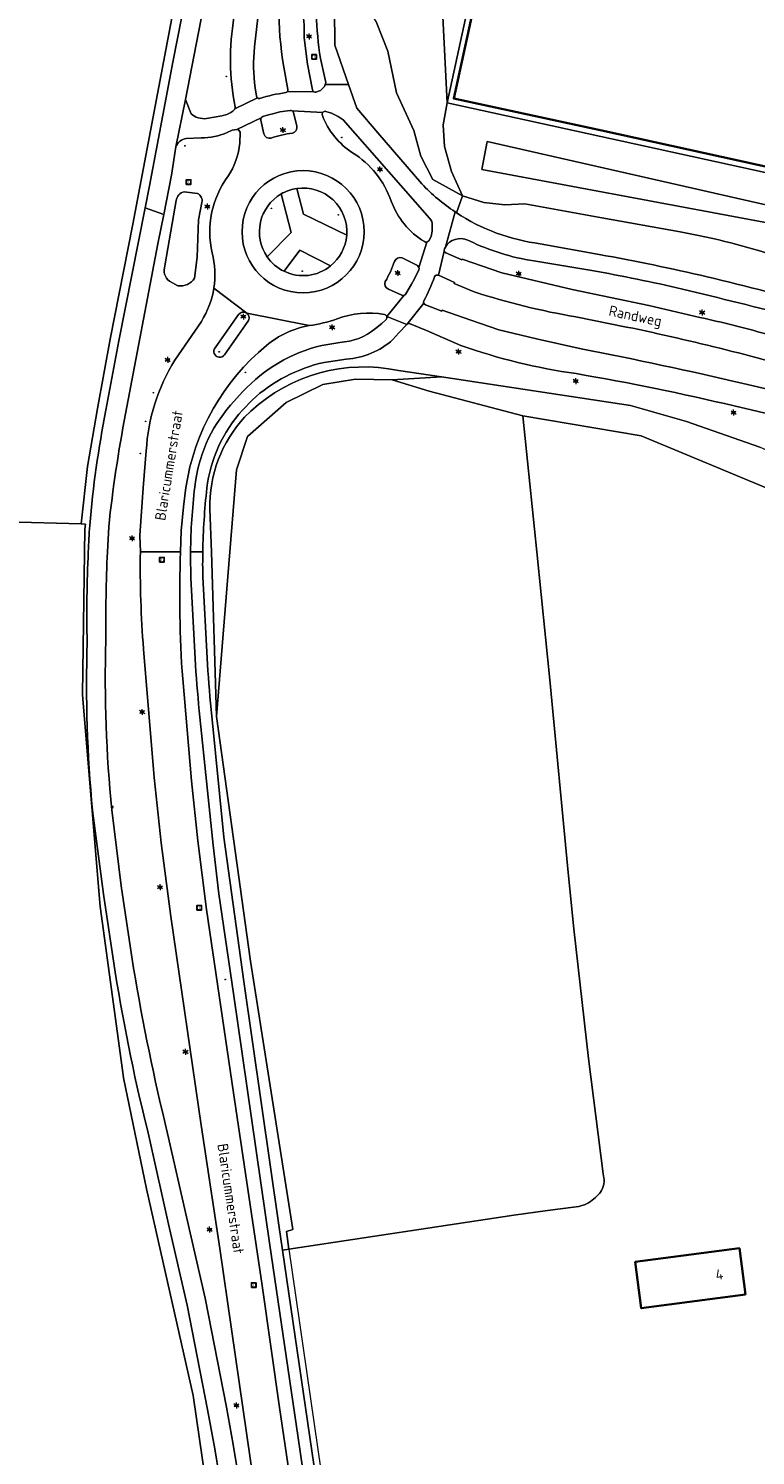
# Model space of a CAD drawing. Header units: metres. Extents: x 140853 to 145288, y 474558 to 480269.
# Tile 164 of 256: x 144864 to 144988, y 477595 to 477840. Entities that reach past the tile are written whole.
import ezdxf
from ezdxf.enums import TextEntityAlignment as Align
from ezdxf.lldxf.tags import DXFTag

# ---------------------------------------------------------------- set-up
doc = ezdxf.new("R2010")
doc.units = ezdxf.units.M
doc.header["$MEASUREMENT"] = 0
for name, color, linetype, lineweight in [('B-WE-GR-BEPLANTING_CULTUUR_BOSPLANTSOEN-G', 90, 'GR-PLANTSOEN', 18), ('B-WE-GR-BEPLANTING_CULTUUR_HEESTERS-G', 90, 'Continuous', 18), ('B-WE-GR-BOS_LOOF-G', 40, 'Continuous', 13), ('B-WE-GR-BOUWLAND-G', 80, 'Continuous', 13), ('B-WE-GR-GRAS_KRUIDENRIJK-G', 80, 'Continuous', 18), ('B-WE-IE-TERREINAFSCHEIDING_KUNSTMATIG_HEKWERK-G', 20, 'IE-TERREINAFSCHEIDING-KUNSTMATIG', 18), ('B-WE-KL-DATA_CAI-S', 90, 'KL-CAI-N', 18), ('B-WE-KL-ET_LS_OV_LICHTMAST-S', 190, 'Continuous', 18), ('B-WE-OG-BEBOUWING-G', 7, 'Continuous', 35), ('B-WE-OG-BEBOUWING_HUISNUMMER-T18', 10, 'Continuous', 18), ('B-WE-OG-BEBOUWING_STRAATNAAM-T18', 10, 'Continuous', 18), ('B-WE-OG-TERREIN_ERF-G', 7, 'Continuous', 18), ('B-WE-OG-WATER_GREPPEL-G', 160, 'Continuous', 18), ('B-WE-RI-GWA_RIOOLPUT-S', 30, 'Continuous', 18), ('B-WE-VH-VERHARDING_ASFALT-G', 252, 'Continuous', 18), ('B-WE-VH-VERHARDING_BETONSTRAATSTEEN-G', 252, 'Continuous', 18), ('B-WE-VH-VERHARDING_HALFVERHARDING_GRAVEL-G', 252, 'Continuous', 18), ('X-XX-XX-ALGEMEEN-S', 7, 'Continuous', 18)]:
    doc.layers.add(name, color=color, linetype=linetype, lineweight=lineweight)
doc.styles.add('NLCS-ISO', font='txt')
doc.styles.get("Standard").update_dxf_attribs({"font": 'arial.ttf'})
doc.linetypes.add('GR-PLANTSOEN', pattern='A,0,[179,NLCS.shx,S=2,R=0,X=0,Y=0],-4', length=4)
doc.linetypes.add('IE-TERREINAFSCHEIDING-KUNSTMATIG', pattern='A,4,[82,NLCS.shx,S=0.75,R=90,X=0,Y=0],4,-2', length=10)
tags = doc.linetypes.add('KL-CAI-N', pattern='A,4,-1,[101,NLCS.shx,S=0.5,R=0,X=0,Y=0],-1,4,-1,["C",Standard,S=1,R=0,X=-0.25,Y=-0.5],-1.5', length=12.5).pattern_tags.tags
tags[18] = DXFTag(74, 10)

# ---------------------------------------------------------------- blocks, each defined once
blk = doc.blocks.new('SIE-WEG_AFVALBAK_TYPE_01')
for radius in [0.25, 0.156]:
    blk.add_circle((0, 0), radius)
blk = doc.blocks.new('SKL-DATA_TERREINKAST-SO')
for q in [(-0.2, 0.2), (0.2, 0.2)]:
    blk.add_line((0, -0.2), q)
at = {"flags": 128}
blk.add_lwpolyline([(0.6, 0.4), (-0.6, 0.4), (-0.6, -0.4), (0.6, -0.4)], close=True, dxfattribs=at)
at = {"style": 'NLCS-ISO'}
blk.add_attdef('TYPE', text='', height=0.35, dxfattribs=at).set_placement((0, 0.7), align=Align.MIDDLE_CENTER)
blk = doc.blocks.new('B-SIE-WEG_LICHTMAST-SO')
at = {"ltscale": 0.1}
for p, q in [((-1.1, 0.6), (-2.2, 1.3)), ((0, 1.3), (0, 2.5)), ((1.1, 0.6), (2.2, 1.3)), ((-1.1, -0.6), (-2.2, -1.3)), ((0, -1.3), (0, -2.5)), ((1.1, -0.6), (2.2, -1.3))]:
    blk.add_line(p, q, dxfattribs=at)
at = {"flags": 128}
for points in [[(-1.2, 0.5), (1.2, 0.5)], [(-1.2, -0.5), (1.2, -0.5)]]:
    blk.add_lwpolyline(points, dxfattribs=at)
at = {"ltscale": 0.1}
blk.add_circle((0, 0), 1.27, dxfattribs=at)
at = {"style": 'NLCS-ISO'}
blk.add_attdef('TYPE', text='', height=1.8, dxfattribs=at).set_placement((0, 2.5), align=Align.BOTTOM_CENTER)
blk = doc.blocks.new('SRI-PUT_INSPECTIE-SO')
at = {"lineweight": -3, "flags": 128}
blk.add_lwpolyline([(-2, -2), (2, -2), (2, 2), (-2, 2)], close=True, dxfattribs=at)
at = {"lineweight": -3, "ltscale": 1.5}
blk.add_circle((0, 0), 2, dxfattribs=at)
at = {"ltscale": 0.1, "style": 'NLCS-ISO'}
blk.add_text('I', height=2.5, dxfattribs=at).set_placement((0, 0), align=Align.MIDDLE_CENTER)

msp = doc.modelspace()

# ---------------------------------------------------------------- linework, layer by layer
at = {"layer": 'B-WE-GR-BEPLANTING_CULTUUR_BOSPLANTSOEN-G', "ltscale": 0.2, "flags": 128}
msp.add_lwpolyline([(144937.978, 477810.892), (144936.089, 477815.087), (144934.929, 477819.323), (144934.676, 477823.038), (144935.362, 477826.806), (144932.205, 477890.416), (144926.866, 477903.678), (144920.575, 477844.515), (144923.299, 477840.524), (144925.227, 477835.672), (144926.675, 477828.49), (144929.658, 477822.096), (144930.872, 477817.676), (144932.937, 477813.667), (144937.978, 477810.892)], close=True, dxfattribs=at)
for points in [[(145093.865, 477755.849, 0.1630086), (145104.539, 477756.443), (145104.539, 477756.443), (145105.782, 477756.85), (145105.782, 477756.85, -0.117091), (145115.604, 477758.914), (145115.604, 477758.914), (145116.743, 477758.923), (145116.743, 477758.923, 0.291009), (145117.139, 477759.176), (145117.139, 477759.176), (145118.573, 477762.387), (145115.897, 477764.003), (145137.421, 477811.363), (145142.406, 477826.706), (145140.852, 477827.554), (145151.826, 477851.289), (145158.721, 477867.988), (145138.595, 477852.955), (145135.319, 477837.719), (145135.319, 477837.719, -0.2530915), (145139.194, 477835.39), (145139.194, 477835.39, -0.20874), (145139.713, 477831.581), (145139.713, 477831.581), (145137.35, 477823.597), (145136.293, 477820.393), (145135.034, 477816.934), (145125.81, 477793.635), (145124.348, 477790.074), (145122.532, 477786.055), (145118.142, 477776.59), (145113.223, 477765.661), (145113.223, 477765.661, -0.1151478), (145107.604, 477758.948), (145107.604, 477758.948, -0.1721479), (145097.084, 477757.937), (145097.084, 477757.937), (145089.758, 477761.197), (145081.891, 477764.234), (145074.435, 477767.609), (145061.298, 477772.913), (145049.052, 477778.205), (145039.14, 477782.203), (145030.795, 477785.933), (145021.669, 477789.07), (145015.069, 477791.274), (145015.069, 477791.274, 0.0393444), (145000, 477797.813), (145000, 477797.813, 0.0099927), (144996.175, 477799.045), (144996.175, 477799.045, 0.0344405), (144979.794, 477803.819), (144979.794, 477803.819, 0.0095091), (144975.263, 477804.72), (144975.263, 477804.72), (144961.882, 477807.123), (144948.665, 477809.517), (144945.251, 477809.365), (144941.636, 477809.732), (144937.978, 477810.892), (144936.945, 477808.013), (144936.945, 477808.013, 0.1142016), (144951.306, 477802.699), (144951.306, 477802.699), (144961.39, 477800.87), (144961.39, 477800.87, -0.013669), (144979.907, 477797.031), (144979.907, 477797.031, -0.0107625), (145000, 477791.825), (145000, 477791.825, -0.0157596), (145020.061, 477785.447), (145020.061, 477785.447, -0.0211359), (145039.453, 477778.333), (145039.453, 477778.333), (145048.954, 477774.518), (145076.243, 477762.97), (145091.048, 477756.789), (145093.865, 477755.849)], [(144935.362, 477826.806), (144934.676, 477823.038), (144934.929, 477819.323), (144936.089, 477815.087), (144937.978, 477810.892), (144941.636, 477809.732), (144945.251, 477809.365), (144948.665, 477809.517), (144961.882, 477807.123), (144975.263, 477804.72), (144975.263, 477804.72, -0.0095091), (144979.794, 477803.819), (144979.794, 477803.819, -0.0344405), (144996.175, 477799.045), (144996.175, 477799.045, -0.0099927), (145000, 477797.813), (145000, 477797.813, -0.0393444), (145015.069, 477791.274), (145015.069, 477791.274), (145021.669, 477789.07), (145030.795, 477785.933), (145039.14, 477782.203), (145049.052, 477778.205), (145061.298, 477772.913), (145074.435, 477767.609), (145081.891, 477764.234), (145089.758, 477761.197), (145097.084, 477757.937), (145097.084, 477757.937, 0.1721479), (145107.604, 477758.948), (145107.604, 477758.948, 0.1151478), (145113.223, 477765.661), (145113.223, 477765.661), (145118.142, 477776.59), (145122.532, 477786.055), (145124.348, 477790.074), (145125.81, 477793.635), (145135.034, 477816.934), (145136.293, 477820.393), (145137.35, 477823.597), (145139.713, 477831.581), (145139.713, 477831.581, 0.20874), (145139.194, 477835.39), (145139.194, 477835.39, 0.2530915), (145135.319, 477837.719), (145135.319, 477837.719, 0.0722979), (145132.485, 477837.348), (145132.485, 477837.348, 0.1202891), (145129.191, 477835.356), (145129.191, 477835.356, 0.0580976), (145128.229, 477834.184), (145128.229, 477834.184, 0.0707512), (145127.523, 477832.607), (145127.523, 477832.607), (145124.959, 477823.962), (145124.228, 477822.044), (145102.22, 477769.375), (145000, 477812.409), (144998.908, 477812.868), (144997.61, 477813.153), (144935.362, 477826.806)], [(145000, 477807.091), (144942.232, 477820.201), (144941.285, 477815.376), (145000, 477804.439), (145002.895, 477803.279), (145090.697, 477767.404), (145098.551, 477764.212), (145103.683, 477761.884), (145108.223, 477764.52), (145120.078, 477794.566), (145133.226, 477827.394), (145133.226, 477827.394, 0.3386103), (145132.562, 477828.611), (145132.562, 477828.611, 0.3482307), (145131.192, 477828.25), (145131.192, 477828.25), (145118.217, 477795.3), (145104.058, 477764.368), (145052.663, 477784.752), (145049.155, 477786.213), (145000, 477807.091)], [(144996.099, 477758.403), (145000, 477756.78), (145016.301, 477750), (145077.094, 477724.807), (145092.791, 477718.298), (145092.791, 477718.298, 0.708616), (145093.297, 477730.598), (145093.297, 477730.598), (145082.095, 477737.129), (145060.425, 477746.374), (145051.802, 477750), (145039.5, 477755.173), (145018.529, 477762.32), (145004.348, 477765.293), (145004.348, 477765.293, -0.5384839), (145001.519, 477762.692), (145001.519, 477762.692), (145000, 477763.195), (144992.84, 477765.564), (144990.404, 477767.224), (144988.916, 477767.928), (144976.362, 477772.27), (144966.748, 477775.026), (144934.402, 477779.912), (144925.969, 477779.431), (144932.32, 477777.485), (144948.326, 477773.26), (144968.578, 477769.849), (144991.387, 477760.363), (144996.099, 477758.403)]]:
    msp.add_lwpolyline(points, format="xyb", close=True, dxfattribs=at)
msp.add_lwpolyline([(145000, 477804.439), (144941.285, 477815.376), (144942.232, 477820.201), (145000, 477807.091), (145049.155, 477786.213), (145052.663, 477784.752), (145104.058, 477764.368), (145118.217, 477795.3), (145131.192, 477828.25)], dxfattribs=at)
at = {"layer": 'B-WE-GR-BEPLANTING_CULTUUR_HEESTERS-G', "ltscale": 0.2, "flags": 128}
msp.add_lwpolyline([(144926.866, 477903.678), (144932.205, 477890.416), (144935.362, 477826.806), (144941.839, 477856.528), (144949.451, 477890.85), (144949.639, 477891.583), (144947.942, 477893.5), (144947.075, 477893.65), (144941.484, 477900.24), (144936.872, 477909.371), (144935.906, 477909.203), (144932.087, 477908.557), (144930.855, 477908.346), (144930.268, 477911.776), (144927.846, 477912.889), (144926.866, 477903.678)], close=True, dxfattribs=at)
at = {"layer": 'B-WE-GR-BOS_LOOF-G', "ltscale": 0.2, "flags": 128}
for points in [[(144873.987, 477916.298), (144873.18, 477916.409), (144868.811, 477908.827), (144850.813, 477876.141), (144823.264, 477827.885), (144823.264, 477827.885, 0.0940569), (144808.838, 477793.586), (144808.838, 477793.586, -0.0206138), (144796.284, 477756.811), (144796.284, 477756.811), (144872.697, 477754.763), (144873.798, 477764.62), (144875.489, 477774.528), (144877.684, 477786.363), (144881.567, 477806.043), (144893.283, 477867.882), (144851.829, 477875.892), (144873.987, 477916.298)], [(144898.179, 477750), (144895.908, 477721.835), (144901.69, 477679.958), (144908.927, 477634.046), (144907.888, 477633.696), (144908.242, 477630.708), (144946.793, 477636.534), (144952.575, 477637.342), (144956.987, 477637.885), (144956.987, 477637.885, 0.0811569), (144958.862, 477638.307), (144958.862, 477638.307, 0.0653897), (144960.227, 477639.08), (144960.227, 477639.08), (144960.782, 477639.541), (144961.437, 477640.207), (144961.437, 477640.207, 0.0849413), (144962.038, 477641.278), (144962.038, 477641.278, 0.0904731), (144962.231, 477642.55), (144962.231, 477642.55), (144962.071, 477643.565), (144959.583, 477663.306), (144957.076, 477685.485), (144956.088, 477695.129), (144952.939, 477728.072), (144950.7, 477750), (144948.326, 477773.26), (144932.32, 477777.485), (144925.969, 477779.431), (144919.675, 477779.534), (144914.061, 477778.613), (144907.8, 477775.57), (144901.179, 477769.715), (144899.308, 477764), (144898.179, 477750)]]:
    msp.add_lwpolyline(points, format="xyb", close=True, dxfattribs=at)
msp.add_lwpolyline([(144893.283, 477867.882), (144881.567, 477806.043), (144877.684, 477786.363), (144875.489, 477774.528), (144873.798, 477764.62), (144872.697, 477754.763), (144873.426, 477754.743), (144873.328, 477753.881), (144872.931, 477725.57), (144873.052, 477724.13), (144875.973, 477689.322), (144879.942, 477660.086), (144879.956, 477660.021), (144883.911, 477641.036), (144891.86, 477605.641), (144896.696, 477572.673), (144676.679, 477577.338)], dxfattribs=at)
msp.add_lwpolyline([(144897.093, 477587.406), (144895.575, 477596.551), (144894.326, 477603.294), (144890.859, 477621.097), (144887.677, 477634.991), (144884.427, 477649.571), (144884.427, 477649.571, -0.0225559), (144878.55, 477678.082), (144878.55, 477678.082), (144876.513, 477691.428), (144874.662, 477705.732), (144874.662, 477705.732, -0.0307302), (144873.734, 477734.499), (144873.734, 477734.499, -0.0162568), (144873.932, 477750), (144873.932, 477750, -0.0046687), (144874.177, 477754.508), (144874.177, 477754.508, -0.0289922), (144876.961, 477774.234), (144876.961, 477774.234), (144879.156, 477786.074), (144883.652, 477808.848), (144884.392, 477812.594), (144888.402, 477833.764), (144893.026, 477857.263)], format="xyb", dxfattribs=at)
at = {"layer": 'B-WE-GR-BOUWLAND-G', "ltscale": 0.2, "flags": 128}
msp.add_lwpolyline([(144676.679, 477577.338), (144896.696, 477572.673), (144891.86, 477605.641), (144891.86, 477605.641), (144883.911, 477641.036), (144879.956, 477660.021), (144879.942, 477660.086), (144875.973, 477689.322), (144873.052, 477724.13), (144872.931, 477725.57), (144873.328, 477753.881), (144873.426, 477754.743), (144872.697, 477754.763), (144796.284, 477756.811)], dxfattribs=at)
at = {"layer": 'B-WE-GR-GRAS_KRUIDENRIJK-G', "ltscale": 0.2, "flags": 128}
for points in [[(144903.635, 477871.758), (144901.3, 477874.255), (144900.389, 477875.115), (144899.938, 477875.267), (144894.709, 477848.589), (144890.582, 477827.355), (144891.518, 477824.94), (144891.518, 477824.94, 0.2078313), (144894.173, 477824.114), (144894.173, 477824.114), (144896.779, 477824.601), (144897.631, 477824.817), (144897.631, 477824.817, 0.1298753), (144898.958, 477825.683), (144898.958, 477825.683), (144899.022, 477825.778), (144899.022, 477825.778, 0.1739153), (144899.064, 477826.112), (144899.064, 477826.112, -0.0913066), (144898.875, 477841.456), (144898.875, 477841.456), (144900.618, 477852.361), (144901.714, 477859.671), (144903.635, 477871.758)], [(144908.12, 477829.111), (144907.872, 477830.36), (144907.872, 477830.36, -0.0864647), (144907.127, 477851.166), (144907.127, 477851.166), (144907.401, 477853.07), (144905.091, 477853.487), (144903.406, 477844.299), (144902.942, 477841.344), (144902.383, 477836.373), (144902.383, 477836.373, 0.062927), (144902.511, 477829.349), (144902.511, 477829.349), (144902.717, 477827.976), (144902.717, 477827.976, 0.201273), (144902.914, 477827.652), (144902.914, 477827.652, 0.2029226), (144903.284, 477827.565), (144903.284, 477827.565, -0.0401961), (144907.733, 477828.554), (144907.733, 477828.554, 0.1953087), (144908.04, 477828.754), (144908.04, 477828.754, 0.1956689), (144908.12, 477829.111)], [(144932.22, 477803.218), (144932.628, 477803.915), (144932.793, 477804.863), (144932.799, 477805.841), (144932.799, 477805.841, 0.2319876), (144932.37, 477807.053), (144932.37, 477807.053), (144925.386, 477814.975), (144917.592, 477823.899), (144916.702, 477824.482), (144915.543, 477825.031), (144914.603, 477825.342), (144914.603, 477825.342, 0.2792108), (144914.09, 477825.169), (144914.09, 477825.169, 0.2759359), (144914.001, 477824.636), (144914.001, 477824.636, 0.1571459), (144919.189, 477818.256), (144919.189, 477818.256, -0.1706009), (144925.788, 477809.996), (144925.788, 477809.996, 0.1696821), (144931.477, 477803.068), (144931.477, 477803.068, 0.2057137), (144931.881, 477802.983), (144931.881, 477802.983, 0.2051543), (144932.22, 477803.218)], [(144909.638, 477812.162), (144910.781, 477807.774), (144918.177, 477804.142), (144918.177, 477804.142, 0.4814925), (144909.638, 477812.162)], [(144904.54, 477800.478), (144908.637, 477804.639), (144906.928, 477811.217), (144906.928, 477811.217, 0.43448), (144904.54, 477800.478)], [(144915.408, 477798.905), (144910.175, 477801.609), (144907.463, 477797.984), (144907.463, 477797.984, 0.2891514), (144915.408, 477798.905)], [(144894.764, 477757.32), (144895, 477750), (144895.908, 477721.835), (144898.179, 477750), (144899.308, 477764), (144901.179, 477769.715), (144907.8, 477775.57), (144914.061, 477778.613), (144919.675, 477779.534), (144925.969, 477779.431), (144934.402, 477779.912), (144927.018, 477781.027), (144927.018, 477781.027, 0.2417783), (144901.756, 477774.059), (144901.756, 477774.059), (144900.692, 477773.023), (144900.692, 477773.023, 0.1953937), (144894.764, 477757.32)]]:
    msp.add_lwpolyline(points, format="xyb", close=True, dxfattribs=at)
for points in [[(144910.705, 477842.387, -0.0236069), (144910.914, 477837.941), (144910.914, 477837.941), (144911.455, 477833.426), (144912.306, 477829.028), (144912.306, 477829.028, 0.2054049), (144912.526, 477828.704), (144912.526, 477828.704, 0.2042961), (144912.912, 477828.641), (144912.912, 477828.641), (144913.667, 477828.916), (144914.374, 477829.614), (144914.483, 477829.956), (144914.593, 477830.299), (144913.682, 477834.411), (144913.682, 477834.411, -0.0669458), (144913.303, 477849.513)], [(144916.053, 477849.162), (144916.158, 477836.661), (144918.505, 477829.956), (144919.934, 477825.876), (144923.504, 477821.648), (144931.028, 477812.95), (144931.028, 477812.95, 0.0551552), (144936.732, 477808.155), (144936.732, 477808.155), (144936.945, 477808.013), (144937.978, 477810.892), (144932.937, 477813.667), (144930.872, 477817.676), (144929.658, 477822.096), (144926.675, 477828.49), (144925.227, 477835.672), (144923.299, 477840.524)], [(144904.118, 477578.002), (144900.466, 477603.229), (144896.447, 477630.787), (144893.247, 477651.899), (144888.035, 477687.617), (144886.411, 477700.231), (144885.193, 477711.416), (144883.376, 477733.364), (144883.376, 477733.364, -0.0227816), (144882.843, 477750), (144882.843, 477750), (144882.774, 477752.811), (144883.333, 477760.943), (144883.858, 477767.256), (144883.858, 477767.256, -0.128358), (144888.763, 477782.797), (144888.763, 477782.797), (144893.29, 477789.41), (144893.29, 477789.41, 0.1025932), (144895.429, 477795.091), (144895.429, 477795.091, 0.1025929), (144895.131, 477801.154), (144895.131, 477801.154, -0.218763), (144897.809, 477814.181), (144897.809, 477814.181, 0.1333775), (144899.85, 477819.931), (144899.85, 477819.931), (144899.906, 477821.807), (144899.906, 477821.807, 0.3453965), (144899.359, 477822.256), (144899.359, 477822.256), (144898.565, 477822.127), (144897.718, 477821.741), (144897.718, 477821.741, -0.1007845), (144893.263, 477820.818), (144893.263, 477820.818), (144890.713, 477820.709), (144890.713, 477820.709, 0.2781452), (144888.931, 477819.255), (144888.931, 477819.255), (144888.149, 477814.445), (144886.849, 477807.682), (144886.429, 477805.497), (144885.834, 477802.7), (144880.313, 477773.613), (144880.313, 477773.613, 0.0213447), (144877.428, 477754.268), (144877.428, 477754.268), (144877.206, 477750), (144877.206, 477750, 0.013558), (144876.941, 477734.733), (144876.941, 477734.733, 0.0321794), (144877.951, 477705.832), (144877.951, 477705.832), (144879.579, 477692.845), (144881.69, 477678.745), (144881.69, 477678.745, 0.0194247), (144887.515, 477650.473), (144887.515, 477650.473), (144890.756, 477636.212), (144893.952, 477622.307), (144897.593, 477603.659), (144898.748, 477597.284), (144900.282, 477588.015)], [(144888.967, 477810.071, -0.3187154), (144890.37, 477811.586)], [(144892.628, 477811.293, -0.3544692), (144893.383, 477809.762)], [(144994.919, 477790.16, 0.0041016), (144975.637, 477794.951), (144975.637, 477794.951, 0.012836), (144960.145, 477798.122), (144960.145, 477798.122), (144950.913, 477799.64), (144950.913, 477799.64, -0.0710461), (144939.808, 477802.893), (144939.808, 477802.893), (144938.907, 477803.32), (144938.907, 477803.32, 0.3784325), (144935.062, 477802.113), (144935.062, 477802.113), (144934.903, 477801.814), (144934.903, 477801.814, 0.1973093), (144934.877, 477801.439), (144934.877, 477801.439, 0.1954153), (144935.122, 477801.157), (144935.122, 477801.157), (144937.903, 477799.936), (144937.963, 477800.079), (144944.719, 477797.738), (144956.796, 477794.877), (144969.904, 477792.131), (144978.654, 477790.095), (144978.654, 477790.095, -0.0167095), (144993.065, 477786.398)], [(144887.807, 477796.281, -0.3252868), (144887.057, 477798.931)], [(144892.13, 477796.82, -0.295726), (144889.278, 477795.511)], [(145000, 477779.949, 0.0205568), (144966.093, 477788.458), (144966.093, 477788.458), (144957.424, 477790.183), (144957.424, 477790.183, -0.0357566), (144939.97, 477794.479), (144939.97, 477794.479), (144936.56, 477795.92), (144936.622, 477796.092), (144933.876, 477797.317), (144933.876, 477797.317, 0.3996979), (144933.22, 477797.043), (144933.22, 477797.043, -0.0340255), (144931.392, 477792.918), (144931.392, 477792.918, 0.2052832), (144931.384, 477792.538), (144931.384, 477792.538, 0.2044737), (144931.654, 477792.27), (144931.654, 477792.27), (144934.481, 477791.16), (144934.53, 477791.355), (144939.4, 477789.601), (144944.202, 477787.994), (144950.68, 477786.444), (144958.297, 477784.709), (144958.297, 477784.709, -0.0113945), (144986.037, 477778.775), (144986.037, 477778.775), (145000, 477775.519)], [(144912.652, 477579.246), (144909.808, 477598.827), (144905.025, 477631.382), (144898.809, 477674.447), (144896.273, 477691.514), (144895.282, 477699.817), (144892.908, 477722.809), (144892.908, 477722.809, -0.0044893), (144892.2, 477731.716), (144892.2, 477731.716), (144891.496, 477745.554), (144891.496, 477745.554, -0.0067462), (144891.432, 477750), (144891.432, 477750, -0.0261815), (144892.155, 477761.036), (144892.155, 477761.036, -0.1546202), (144898.285, 477775.081), (144898.285, 477775.081), (144900.372, 477777.422), (144900.372, 477777.422, -0.1438614), (144913.894, 477785.315), (144913.894, 477785.315), (144916.974, 477785.821), (144916.974, 477785.821, 0.157753), (144923.096, 477788.183), (144923.096, 477788.183), (144924.181, 477789.045), (144924.915, 477789.716), (144924.915, 477789.716, 0.2882067), (144925.045, 477790.243), (144925.045, 477790.243, 0.2880066), (144924.629, 477790.591), (144924.629, 477790.591, 0.1377721), (144916.514, 477789.845), (144916.514, 477789.845, -0.0530039), (144911.737, 477788.71), (144911.737, 477788.71, 0.1283385), (144904.437, 477785.295), (144904.437, 477785.295, 0.1853718), (144890.635, 477761.021), (144890.635, 477761.021), (144890.223, 477757.709), (144889.829, 477753.571), (144889.719, 477750), (144889.719, 477750, 0.0272083), (144890.091, 477728.242), (144890.091, 477728.242), (144891.613, 477710.795), (144892.707, 477700.548), (144894.183, 477688.814), (144898.781, 477657.417), (144903.701, 477624.46), (144906.686, 477603.635), (144910.301, 477578.903)], [(145000, 477771.3), (144984.51, 477774.95), (144984.51, 477774.95, 0.0164872), (144957.448, 477780.478), (144957.448, 477780.478, -0.0489114), (144937.716, 477785.293), (144937.716, 477785.293), (144931.815, 477787.876), (144929.047, 477789.025), (144929.047, 477789.025, 0.3215352), (144928.472, 477788.902), (144928.472, 477788.902), (144927.077, 477787.478), (144926.081, 477786.3), (144926.081, 477786.3, -0.1664815), (144918.097, 477782.963), (144918.097, 477782.963), (144914.335, 477782.409), (144914.335, 477782.409, 0.1314092), (144901.984, 477775.964), (144901.984, 477775.964), (144900.313, 477774.235), (144900.313, 477774.235, 0.154491), (144894.236, 477760.871), (144894.236, 477760.871, 0.0245601), (144893.539, 477750), (144893.539, 477750, 0.0132283), (144893.542, 477745.691), (144893.542, 477745.691), (144894.26, 477731.816), (144894.26, 477731.816, 0.0076201), (144894.953, 477723.016), (144894.953, 477723.016), (144897.154, 477701.157), (144900.58, 477676.474), (144906.567, 477634.805), (144907.19, 477630.549), (144908.242, 477630.708), (144907.888, 477633.696), (144908.927, 477634.046), (144901.69, 477679.958), (144895.908, 477721.835), (144895, 477750), (144894.764, 477757.32), (144894.764, 477757.32, -0.1953937), (144900.692, 477773.023), (144900.692, 477773.023), (144901.756, 477774.059), (144901.756, 477774.059, -0.2417783), (144927.018, 477781.027), (144927.018, 477781.027), (144934.402, 477779.912), (144966.748, 477775.026), (144976.362, 477772.27), (144988.916, 477767.928)]]:
    msp.add_lwpolyline(points, format="xyb", dxfattribs=at)
for points in [[(144890.37, 477811.586), (144892.628, 477811.293)], [(144887.057, 477798.931), (144888.085, 477804.841), (144888.967, 477810.071)], [(144893.383, 477809.762), (144892.775, 477806.773), (144892.597, 477800.413), (144892.13, 477796.82)], [(144889.278, 477795.511), (144887.807, 477796.281)]]:
    msp.add_lwpolyline(points, dxfattribs=at)
at = {"layer": 'B-WE-IE-TERREINAFSCHEIDING_KUNSTMATIG_HEKWERK-G', "ltscale": 0.2, "flags": 128}
for points in [[(144935.362, 477826.806), (144941.839, 477856.528), (144949.451, 477890.85)], [(144997.61, 477813.153), (144935.362, 477826.806)], [(144968.578, 477769.849), (144948.326, 477773.26)], [(144968.578, 477769.849), (144991.387, 477760.363)], [(144908.927, 477634.046), (144907.888, 477633.696), (144908.242, 477630.708)], [(144908.242, 477630.708), (144918.063, 477562.963), (144927.295, 477500)]]:
    msp.add_lwpolyline(points, dxfattribs=at)
at = {"layer": 'B-WE-OG-BEBOUWING-G', "ltscale": 0.2, "flags": 128}
msp.add_lwpolyline([(144942.741, 477856.107), (144936.504, 477827.53), (144961.874, 477822.07), (145011.88, 477811.079), (145011.454, 477809.129), (145024.398, 477806.302), (145023.839, 477803.743), (145036.345, 477801.012), (145035.948, 477799.194), (145048.453, 477796.463), (145047.772, 477793.347), (145060.776, 477790.507), (145062.862, 477800.058), (145071.791, 477840.944)], dxfattribs=at)
msp.add_lwpolyline([(144986.449, 477622.94), (144985.424, 477630.864), (144967.563, 477628.529), (144968.604, 477620.597), (144986.449, 477622.94)], close=True, dxfattribs=at)
at = {"layer": 'B-WE-OG-TERREIN_ERF-G', "ltscale": 0.2, "flags": 128}
for points in [[(145124.228, 477822.044), (145086.345, 477874.25), (145042.348, 477889.648), (145000, 477888.369), (144967.797, 477887.827), (144967.656, 477887.825), (144966.137, 477888.074), (144960.196, 477889.048), (144954.369, 477890.019), (144949.451, 477890.85), (144941.839, 477856.528), (144935.362, 477826.806), (144997.61, 477813.153), (144998.908, 477812.868), (145000, 477812.409), (145102.22, 477769.375), (145124.228, 477822.044)], [(144986.449, 477622.94), (144968.604, 477620.597), (144967.563, 477628.529), (144985.424, 477630.864), (144986.449, 477622.94)]]:
    msp.add_lwpolyline(points, close=True, dxfattribs=at)
msp.add_lwpolyline([(145071.791, 477840.944), (145062.862, 477800.058), (145062.862, 477800.058), (145060.776, 477790.507), (145047.772, 477793.347), (145048.453, 477796.463), (145035.948, 477799.194), (145036.345, 477801.012), (145023.839, 477803.743), (145024.398, 477806.302), (145011.454, 477809.129), (145011.88, 477811.079), (144961.874, 477822.07), (144936.504, 477827.53), (144942.741, 477856.107)], dxfattribs=at)
msp.add_lwpolyline([(144991.387, 477760.363), (144968.578, 477769.849), (144948.326, 477773.26), (144950.7, 477750), (144952.939, 477728.072), (144956.088, 477695.129), (144957.076, 477685.485), (144959.583, 477663.306), (144962.071, 477643.565), (144962.231, 477642.55), (144962.231, 477642.55, -0.0904731), (144962.038, 477641.278), (144962.038, 477641.278, -0.0849413), (144961.437, 477640.207), (144961.437, 477640.207), (144960.782, 477639.541), (144960.227, 477639.08), (144960.227, 477639.08, -0.0653897), (144958.862, 477638.307), (144958.862, 477638.307, -0.0811569), (144956.987, 477637.885), (144956.987, 477637.885), (144952.575, 477637.342), (144946.793, 477636.534), (144908.242, 477630.708), (144907.19, 477630.549), (144913.297, 477588.803)], format="xyb", dxfattribs=at)
at = {"layer": 'B-WE-OG-WATER_GREPPEL-G', "ltscale": 0.2, "flags": 128}
msp.add_lwpolyline([(144887.807, 477796.281), (144889.278, 477795.511), (144889.278, 477795.511, 0.295726), (144892.13, 477796.82), (144892.13, 477796.82), (144892.597, 477800.413), (144892.775, 477806.773), (144893.383, 477809.762), (144893.383, 477809.762, 0.3544692), (144892.628, 477811.293), (144892.628, 477811.293), (144890.37, 477811.586), (144890.37, 477811.586, 0.3187154), (144888.967, 477810.071), (144888.967, 477810.071), (144888.085, 477804.841), (144887.057, 477798.931), (144887.057, 477798.931, 0.3252868), (144887.807, 477796.281)], format="xyb", close=True, dxfattribs=at)
at = {"layer": 'B-WE-VH-VERHARDING_ASFALT-G', "ltscale": 0.2, "flags": 128}
for points in [[(144893.026, 477857.263), (144888.402, 477833.764), (144884.392, 477812.594), (144883.652, 477808.848), (144886.849, 477807.682), (144888.149, 477814.445), (144888.931, 477819.255), (144888.931, 477819.255), (144890.582, 477827.355), (144894.709, 477848.589)], [(144895.638, 477784.904), (144899.645, 477790.578)], [(144901.257, 477789.399), (144897.237, 477783.71)]]:
    msp.add_lwpolyline(points, dxfattribs=at)
for points in [[(144907.127, 477851.166, 0.0864647), (144907.872, 477830.36), (144907.872, 477830.36), (144908.12, 477829.111), (144908.12, 477829.111, -0.1956689), (144908.04, 477828.754), (144908.04, 477828.754), (144912.526, 477828.704), (144912.526, 477828.704, -0.2054049), (144912.306, 477829.028), (144912.306, 477829.028), (144911.455, 477833.426), (144910.914, 477837.941), (144910.914, 477837.941, 0.0236069), (144910.705, 477842.387)], [(144913.303, 477849.513, 0.0669458), (144913.682, 477834.411), (144913.682, 477834.411), (144914.593, 477830.299), (144914.483, 477829.956), (144918.505, 477829.956), (144916.158, 477836.661), (144916.053, 477849.162)], [(144898.875, 477841.456, 0.0913066), (144899.064, 477826.112), (144899.064, 477826.112, -0.1739153), (144899.022, 477825.778), (144899.022, 477825.778), (144902.914, 477827.652), (144902.914, 477827.652, -0.201273), (144902.717, 477827.976), (144902.717, 477827.976), (144902.511, 477829.349), (144902.511, 477829.349, -0.062927), (144902.383, 477836.373), (144902.383, 477836.373), (144902.942, 477841.344)], [(144900.25, 477804.751, -1), (144921.16, 477804.751)], [(144900.282, 477588.015), (144898.748, 477597.284), (144897.593, 477603.659), (144893.952, 477622.307), (144890.756, 477636.212), (144887.515, 477650.473), (144887.515, 477650.473, -0.0194247), (144881.69, 477678.745), (144881.69, 477678.745), (144879.579, 477692.845), (144877.951, 477705.832), (144877.951, 477705.832, -0.0321794), (144876.941, 477734.733), (144876.941, 477734.733, -0.013558), (144877.206, 477750), (144877.206, 477750), (144877.428, 477754.268), (144877.428, 477754.268, -0.0213447), (144880.313, 477773.613), (144880.313, 477773.613), (144885.834, 477802.7), (144886.429, 477805.497), (144886.849, 477807.682), (144883.652, 477808.848), (144879.156, 477786.074), (144876.961, 477774.234), (144876.961, 477774.234, 0.0289922), (144874.177, 477754.508), (144874.177, 477754.508, 0.0046687), (144873.932, 477750), (144873.932, 477750, 0.0162568), (144873.734, 477734.499), (144873.734, 477734.499, 0.0307302), (144874.662, 477705.732), (144874.662, 477705.732), (144876.513, 477691.428), (144878.55, 477678.082), (144878.55, 477678.082, 0.0225559), (144884.427, 477649.571), (144884.427, 477649.571), (144887.677, 477634.991), (144890.859, 477621.097), (144894.326, 477603.294), (144895.575, 477596.551), (144897.093, 477587.406)], [(145000, 477791.825, 0.0107625), (144979.907, 477797.031), (144979.907, 477797.031, 0.013669), (144961.39, 477800.87), (144961.39, 477800.87), (144951.306, 477802.699), (144951.306, 477802.699, -0.1142016), (144936.945, 477808.013), (144936.945, 477808.013), (144936.732, 477808.155), (144935.062, 477802.113), (144935.062, 477802.113, -0.3784325), (144938.907, 477803.32), (144938.907, 477803.32), (144939.808, 477802.893), (144939.808, 477802.893, 0.0710461), (144950.913, 477799.64), (144950.913, 477799.64), (144960.145, 477798.122), (144960.145, 477798.122, -0.012836), (144975.637, 477794.951), (144975.637, 477794.951, -0.0041016), (144994.919, 477790.16)], [(144921.16, 477804.751, -1), (144900.25, 477804.751)], [(144993.065, 477786.398, 0.0167095), (144978.654, 477790.095), (144978.654, 477790.095), (144969.904, 477792.131), (144956.796, 477794.877), (144944.719, 477797.738), (144937.963, 477800.079), (144937.903, 477799.936), (144935.122, 477801.157), (144935.122, 477801.157, -0.1954153), (144934.877, 477801.439), (144934.877, 477801.439), (144933.876, 477797.317), (144936.622, 477796.092), (144936.56, 477795.92), (144939.97, 477794.479), (144939.97, 477794.479, 0.0357566), (144957.424, 477790.183), (144957.424, 477790.183), (144966.093, 477788.458), (144966.093, 477788.458, -0.0205568), (145000, 477779.949)], [(145000, 477775.519), (144986.037, 477778.775), (144986.037, 477778.775, 0.0113945), (144958.297, 477784.709), (144958.297, 477784.709), (144950.68, 477786.444), (144944.202, 477787.994), (144939.4, 477789.601), (144934.53, 477791.355), (144934.481, 477791.16), (144931.654, 477792.27), (144931.654, 477792.27, -0.2044737), (144931.384, 477792.538), (144931.384, 477792.538), (144928.472, 477788.902), (144928.472, 477788.902, -0.3215352), (144929.047, 477789.025), (144929.047, 477789.025), (144931.815, 477787.876), (144937.716, 477785.293), (144937.716, 477785.293, 0.0489114), (144957.448, 477780.478), (144957.448, 477780.478, -0.0164872), (144984.51, 477774.95), (144984.51, 477774.95), (145000, 477771.3)], [(144899.645, 477790.578, -0.4185898), (144901.05, 477790.808)], [(144901.05, 477790.808, -0.4194642), (144901.257, 477789.399)], [(144897.237, 477783.71, -1.0179401), (144895.638, 477784.904)], [(144913.297, 477588.803), (144907.19, 477630.549), (144906.567, 477634.805), (144900.58, 477676.474), (144897.154, 477701.157), (144894.953, 477723.016), (144894.953, 477723.016, -0.0076201), (144894.26, 477731.816), (144894.26, 477731.816), (144893.542, 477745.691), (144893.542, 477745.691, -0.0132283), (144893.539, 477750), (144893.539, 477750), (144891.432, 477750), (144891.432, 477750, 0.0067462), (144891.496, 477745.554), (144891.496, 477745.554), (144892.2, 477731.716), (144892.2, 477731.716, 0.0044893), (144892.908, 477722.809), (144892.908, 477722.809), (144895.282, 477699.817), (144896.273, 477691.514), (144898.809, 477674.447), (144905.025, 477631.382), (144909.808, 477598.827), (144912.652, 477579.246)]]:
    msp.add_lwpolyline(points, format="xyb", dxfattribs=at)
for points in [[(144914.483, 477829.956), (144914.374, 477829.614), (144913.667, 477828.916), (144912.912, 477828.641), (144912.912, 477828.641, -0.2042961), (144912.526, 477828.704), (144912.526, 477828.704), (144908.04, 477828.754), (144908.04, 477828.754, -0.1953087), (144907.733, 477828.554), (144907.733, 477828.554, 0.0401961), (144903.284, 477827.565), (144903.284, 477827.565, -0.2029226), (144902.914, 477827.652), (144902.914, 477827.652), (144899.022, 477825.778), (144898.958, 477825.683), (144898.958, 477825.683, -0.1298753), (144897.631, 477824.817), (144897.631, 477824.817), (144896.779, 477824.601), (144894.173, 477824.114), (144894.173, 477824.114, -0.2078313), (144891.518, 477824.94), (144891.518, 477824.94), (144890.582, 477827.355), (144888.931, 477819.255), (144888.931, 477819.255, -0.2781452), (144890.713, 477820.709), (144890.713, 477820.709), (144893.263, 477820.818), (144893.263, 477820.818, 0.1007845), (144897.718, 477821.741), (144897.718, 477821.741), (144898.565, 477822.127), (144899.359, 477822.256), (144903.513, 477824.217), (144903.513, 477824.217, -0.2013737), (144903.798, 477824.448), (144903.798, 477824.448), (144904.756, 477824.742), (144905.728, 477825.009), (144906.73, 477825.24), (144908.479, 477825.5), (144908.479, 477825.5, -0.1914779), (144908.851, 477825.411), (144908.851, 477825.411), (144914.09, 477825.169), (144914.09, 477825.169, -0.2792108), (144914.603, 477825.342), (144914.603, 477825.342), (144915.543, 477825.031), (144916.702, 477824.482), (144917.592, 477823.899), (144925.386, 477814.975), (144932.37, 477807.053), (144932.37, 477807.053, -0.2319876), (144932.799, 477805.841), (144932.799, 477805.841), (144932.793, 477804.863), (144932.628, 477803.915), (144932.22, 477803.218), (144932.22, 477803.218, -0.2051543), (144931.881, 477802.983), (144931.881, 477802.983), (144930.537, 477798.653), (144930.537, 477798.653, -0.1955856), (144930.515, 477798.254), (144930.515, 477798.254), (144929.781, 477796.72), (144929.286, 477795.777), (144928.299, 477794.134), (144928.299, 477794.134, -0.1831546), (144928.007, 477793.897), (144928.007, 477793.897), (144925.045, 477790.243), (144928.472, 477788.902), (144931.384, 477792.538), (144931.384, 477792.538, -0.2052832), (144931.392, 477792.918), (144931.392, 477792.918, 0.0340255), (144933.22, 477797.043), (144933.22, 477797.043, -0.3996979), (144933.876, 477797.317), (144933.876, 477797.317), (144934.877, 477801.439), (144934.877, 477801.439, -0.1973093), (144934.903, 477801.814), (144934.903, 477801.814), (144935.062, 477802.113), (144936.732, 477808.155), (144936.732, 477808.155, -0.0551552), (144931.028, 477812.95), (144931.028, 477812.95), (144923.504, 477821.648), (144919.934, 477825.876), (144918.505, 477829.956), (144914.483, 477829.956)], [(144895.429, 477795.091), (144901.05, 477790.808), (144911.737, 477788.71), (144911.737, 477788.71, 0.0530039), (144916.514, 477789.845), (144916.514, 477789.845, -0.1377721), (144924.629, 477790.591), (144924.629, 477790.591, -0.2880066), (144925.045, 477790.243), (144925.045, 477790.243), (144928.007, 477793.897), (144928.007, 477793.897, -0.1813446), (144927.632, 477793.913), (144927.632, 477793.913), (144925.304, 477794.911), (144925.304, 477794.911, -0.4122655), (144924.782, 477796.241), (144924.782, 477796.241, 0.05393), (144926.346, 477799.687), (144926.346, 477799.687, -0.381381), (144927.649, 477800.314), (144927.649, 477800.314), (144930.272, 477798.953), (144930.272, 477798.953, -0.1964737), (144930.537, 477798.653), (144930.537, 477798.653), (144931.881, 477802.983), (144931.881, 477802.983, -0.2057137), (144931.477, 477803.068), (144931.477, 477803.068, -0.1696821), (144925.788, 477809.996), (144925.788, 477809.996, 0.1706009), (144919.189, 477818.256), (144919.189, 477818.256, -0.1571459), (144914.001, 477824.636), (144914.001, 477824.636, -0.2759359), (144914.09, 477825.169), (144914.09, 477825.169), (144908.851, 477825.411), (144908.851, 477825.411, -0.1949461), (144909.058, 477825.089), (144909.058, 477825.089), (144909.629, 477822.854), (144909.629, 477822.854, -0.412549), (144908.9, 477821.615), (144908.9, 477821.615, 0.0537191), (144905.217, 477820.765), (144905.217, 477820.765, -0.3932438), (144903.986, 477821.525), (144903.986, 477821.525), (144903.475, 477823.852), (144903.475, 477823.852, -0.1971207), (144903.513, 477824.217), (144903.513, 477824.217), (144899.359, 477822.256), (144899.359, 477822.256, -0.3453965), (144899.906, 477821.807), (144899.906, 477821.807), (144899.85, 477819.931), (144899.85, 477819.931, -0.1333775), (144897.809, 477814.181), (144897.809, 477814.181, 0.218763), (144895.131, 477801.154), (144895.131, 477801.154, -0.1025929), (144895.429, 477795.091)], [(144901.05, 477790.808), (144895.429, 477795.091), (144895.429, 477795.091, -0.1025932), (144893.29, 477789.41), (144893.29, 477789.41), (144888.763, 477782.797), (144888.763, 477782.797, 0.128358), (144883.858, 477767.256), (144883.858, 477767.256), (144883.333, 477760.943), (144882.774, 477752.811), (144882.843, 477750), (144886.346, 477750), (144889.719, 477750), (144889.829, 477753.571), (144890.223, 477757.709), (144890.635, 477761.021), (144890.635, 477761.021, -0.1853718), (144904.437, 477785.295), (144904.437, 477785.295, -0.1283385), (144911.737, 477788.71), (144911.737, 477788.71), (144901.05, 477790.808)], [(144916.974, 477785.821), (144913.894, 477785.315), (144913.894, 477785.315, 0.1438614), (144900.372, 477777.422), (144900.372, 477777.422), (144898.285, 477775.081), (144898.285, 477775.081, 0.1546202), (144892.155, 477761.036), (144892.155, 477761.036, 0.0261815), (144891.432, 477750), (144891.432, 477750), (144893.539, 477750), (144893.539, 477750, -0.0245601), (144894.236, 477760.871), (144894.236, 477760.871, -0.154491), (144900.313, 477774.235), (144900.313, 477774.235), (144901.984, 477775.964), (144901.984, 477775.964, -0.1314092), (144914.335, 477782.409), (144914.335, 477782.409), (144918.097, 477782.963), (144918.097, 477782.963, 0.1664815), (144926.081, 477786.3), (144926.081, 477786.3), (144927.077, 477787.478), (144928.472, 477788.902), (144925.045, 477790.243), (144925.045, 477790.243, -0.2882067), (144924.915, 477789.716), (144924.915, 477789.716), (144924.181, 477789.045), (144923.096, 477788.183), (144923.096, 477788.183, -0.157753), (144916.974, 477785.821)], [(144890.091, 477728.242, -0.0272083), (144889.719, 477750), (144889.719, 477750), (144886.346, 477750), (144882.843, 477750), (144882.843, 477750, 0.0227816), (144883.376, 477733.364), (144883.376, 477733.364), (144885.193, 477711.416), (144886.411, 477700.231), (144888.035, 477687.617), (144893.247, 477651.899), (144896.447, 477630.787), (144900.466, 477603.229), (144904.118, 477578.002), (144907.4, 477578.481), (144910.301, 477578.903), (144906.686, 477603.635), (144903.701, 477624.46), (144898.781, 477657.417), (144894.183, 477688.814), (144892.707, 477700.548), (144891.613, 477710.795), (144890.091, 477728.242)]]:
    msp.add_lwpolyline(points, format="xyb", close=True, dxfattribs=at)
at = {"layer": 'B-WE-VH-VERHARDING_BETONSTRAATSTEEN-G', "ltscale": 0.2, "flags": 128}
for points in [[(144903.475, 477823.852), (144903.986, 477821.525), (144903.986, 477821.525, 0.3932438), (144905.217, 477820.765), (144905.217, 477820.765, -0.0537191), (144908.9, 477821.615), (144908.9, 477821.615, 0.412549), (144909.629, 477822.854), (144909.629, 477822.854), (144909.058, 477825.089), (144909.058, 477825.089, 0.1949461), (144908.851, 477825.411), (144908.851, 477825.411, 0.1914779), (144908.479, 477825.5), (144908.479, 477825.5), (144906.73, 477825.24), (144905.728, 477825.009), (144904.756, 477824.742), (144903.798, 477824.448), (144903.798, 477824.448, 0.2013737), (144903.513, 477824.217), (144903.513, 477824.217, 0.1971207), (144903.475, 477823.852)], [(144921.16, 477804.751, 1), (144900.25, 477804.751), (144900.25, 477804.751, 1), (144921.16, 477804.751)], [(144929.781, 477796.72), (144930.515, 477798.254), (144930.515, 477798.254, 0.1955856), (144930.537, 477798.653), (144930.537, 477798.653, 0.1964737), (144930.272, 477798.953), (144930.272, 477798.953), (144927.649, 477800.314), (144927.649, 477800.314, 0.381381), (144926.346, 477799.687), (144926.346, 477799.687, -0.05393), (144924.782, 477796.241), (144924.782, 477796.241, 0.4122655), (144925.304, 477794.911), (144925.304, 477794.911), (144927.632, 477793.913), (144927.632, 477793.913, 0.1813446), (144928.007, 477793.897), (144928.007, 477793.897, 0.1831546), (144928.299, 477794.134), (144928.299, 477794.134), (144929.286, 477795.777), (144929.781, 477796.72)], [(144901.05, 477790.808, 0.4185898), (144899.645, 477790.578), (144899.645, 477790.578), (144895.638, 477784.904), (144895.638, 477784.904, 1.0179401), (144897.237, 477783.71), (144897.237, 477783.71), (144901.257, 477789.399), (144901.257, 477789.399, 0.4194642), (144901.05, 477790.808)]]:
    msp.add_lwpolyline(points, format="xyb", close=True, dxfattribs=at)
for points in [[(144906.928, 477811.217, -0.0926743), (144909.638, 477812.162)], [(144909.638, 477812.162, -0.4814925), (144918.177, 477804.142)], [(144904.54, 477800.478, -0.43448), (144906.928, 477811.217)], [(144918.177, 477804.142, -0.2060728), (144915.408, 477798.905)], [(144907.463, 477797.984, -0.1305297), (144904.54, 477800.478)], [(144915.408, 477798.905, -0.2891514), (144907.463, 477797.984)]]:
    msp.add_lwpolyline(points, format="xyb", dxfattribs=at)
at = {"layer": 'B-WE-VH-VERHARDING_HALFVERHARDING_GRAVEL-G', "ltscale": 0.2, "flags": 128}
msp.add_lwpolyline([(144909.638, 477812.162, 0.0926743), (144906.928, 477811.217), (144906.928, 477811.217), (144908.637, 477804.639), (144904.54, 477800.478), (144904.54, 477800.478, 0.1305297), (144907.463, 477797.984), (144907.463, 477797.984), (144910.175, 477801.609), (144915.408, 477798.905), (144915.408, 477798.905, 0.2060728), (144918.177, 477804.142), (144918.177, 477804.142), (144910.781, 477807.774), (144909.638, 477812.162)], format="xyb", close=True, dxfattribs=at)

# ---------------------------------------------------------------- block references
at = {"layer": 'B-WE-KL-DATA_CAI-S', "xscale": 0.2, "yscale": 0.2, "zscale": 0.2}
msp.add_blockref('SKL-DATA_TERREINKAST-SO', (144878.073, 477706.326), dxfattribs=at)
at = {"layer": 'B-WE-KL-ET_LS_OV_LICHTMAST-S', "xscale": 0.2, "yscale": 0.2, "zscale": 0.2}
for p in [(144911.727, 477838.169), (144907.243, 477822.149), (144923.862, 477815.429), (144894.325, 477809.058), (144926.905, 477797.702), (144947.626, 477797.571), (144900.485, 477790.239), (144979.023, 477790.941), (144915.683, 477788.408), (144937.309, 477784.226), (144887.524, 477782.838), (144957.381, 477779.207), (144984.416, 477773.824), (144881.424, 477752.303), (144883.156, 477722.599), (144886.216, 477692.622), (144890.561, 477664.461), (144894.704, 477634.061), (144899.283, 477603.967)]:
    msp.add_blockref('B-SIE-WEG_LICHTMAST-SO', p, dxfattribs=at)
at = {"layer": 'B-WE-RI-GWA_RIOOLPUT-S', "xscale": 0.2, "yscale": 0.2, "zscale": 0.2}
for p in [(144912.591, 477834.674), (144891.112, 477813.251), (144886.529, 477748.65), (144892.929, 477689.105), (144902.25, 477624.552)]:
    msp.add_blockref('SRI-PUT_INSPECTIE-SO', p, dxfattribs=at)
at = {"layer": 'X-XX-XX-ALGEMEEN-S', "xscale": 0.2, "yscale": 0.2, "zscale": 0.2}
for p in [(144897.58, 477831.331), (144890.477, 477819.458), (144917.329, 477820.877), (144905.288, 477808.748), (144916.745, 477807.642), (144910.558, 477798.013), (144896.341, 477784.207), (144900.835, 477780.695), (144885.073, 477777.206), (144883.735, 477772.3), (144882.84, 477766.814), (144897.384, 477676.827)]:
    msp.add_blockref('SIE-WEG_AFVALBAK_TYPE_01', p, dxfattribs=at)

# ---------------------------------------------------------------- texts
at = {"layer": 'B-WE-OG-BEBOUWING_HUISNUMMER-T18', "style": 'NLCS-ISO'}
msp.add_text('4', height=1.8, rotation=7.4, dxfattribs=at).set_placement((144981.97, 477626.388), align=Align.MIDDLE_CENTER)
at = {"layer": 'B-WE-OG-BEBOUWING_STRAATNAAM-T18', "style": 'NLCS-ISO'}
for s, rotation, p in [('Randweg', 348, (144967.605, 477790.356)), ('Blaricummerstraat', 80.8, (144887.72, 477764.786)), ('Blaricummerstraat', 278.5, (144898.324, 477639.344))]:
    msp.add_text(s, height=1.8, rotation=rotation, dxfattribs=at).set_placement(p, align=Align.MIDDLE_CENTER)

doc.saveas('drawing.dxf')
